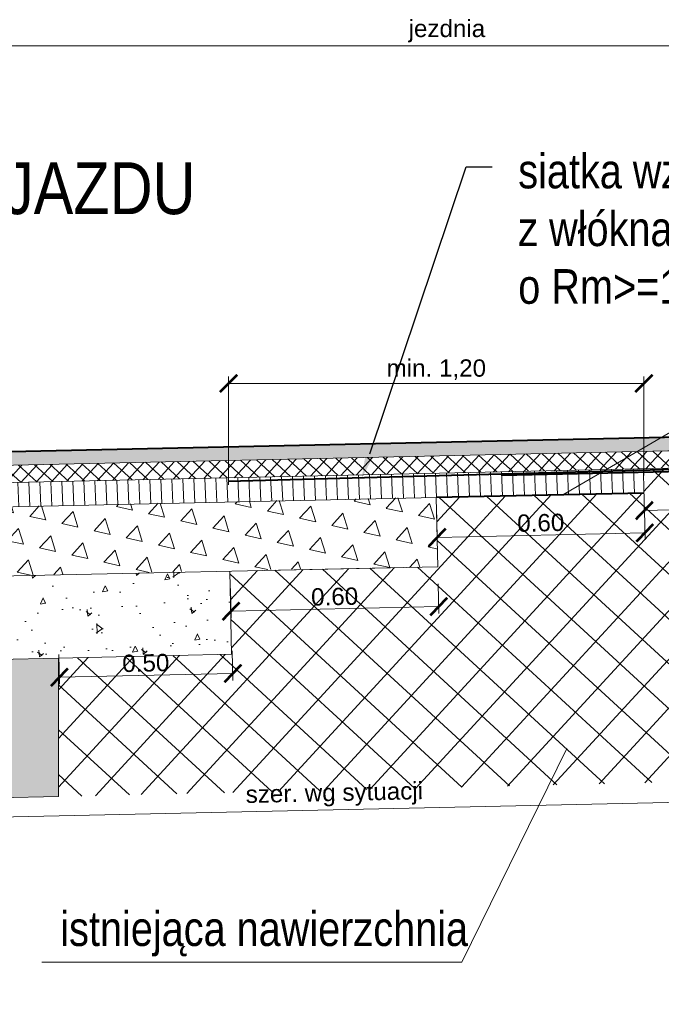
# Model space of a CAD drawing. Header units: feet. Extents: x 210.7 to 255.4, y -209.3 to -191.9.
# Tile 23 of 25: x 244.4 to 246.2, y -196.5 to -193.6. Entities that reach past the tile are written whole.
import ezdxf
from ezdxf import colors
from ezdxf.entities.mleader import LeaderData, LeaderLine
from ezdxf.math import Vec2, Vec3

# ---------------------------------------------------------------- set-up
doc = ezdxf.new("R2010")
doc.units = ezdxf.units.FT
doc.header["$MEASUREMENT"] = 0
doc.header["$PDMODE"] = 34
for name, color, linetype, lineweight in [('Kruszywo stabilizacja cem', 58, 'Continuous', 15), ('M_PRZEKROJE CZERWONE', 1, 'Continuous', 40), ('M_szczegóły_hatch', 251, 'Continuous', 9), ('M_szczegóły_projektowane', 1, 'Continuous', 15), ('Mieszanka_niezw_0_315', 44, 'Continuous', 15), ('Opis (wydruk czarny)', 7, 'Continuous', 15), ('opisy', 7, 'Continuous', 20), ('Wymiar', 7, 'Continuous', 15)]:
    doc.layers.add(name, color=color, linetype=linetype, lineweight=lineweight)
doc.styles.add('Opis_1_25', font='arial.ttf', dxfattribs={"height": 0.05})
doc.styles.get("Standard").update_dxf_attribs({"font": 'romanc.shx'})
doc.linetypes.add('ZYGZAK', pattern='A,0.0001,-0.2,[131,ltypeshp.shx,S=0.2,R=0,X=-0.2,Y=0],-0.4,[131,ltypeshp.shx,S=0.2,R=180,X=0.2,Y=0],-0.2', length=0.8001)
doc.dimstyles.new('1_25_DK$0', dxfattribs={"dimtxt": 0.05, "dimasz": 0.05, "dimexe": 0.02, "dimexo": 0.05, "dimgap": 0.01, "dimtad": 1, "dimdec": 3, "dimzin": 3, "dimdsep": 46, "dimtxsty": 'Opis_1_25', "dimblk": 'ARCHTICK', "dimcen": 0.05, "dimclrd": 256, "dimclre": 256, "dimazin": 3, "dimtfac": 1, "dimtdec": 3, "dimtofl": 0, "dimtmove": 0, "dimatfit": 3, "dimldrblk": 'ARCHTICK', "dimfxl": 1, "dimfrac": 2, "dimtolj": 1, "dimtzin": 3, "dimlwd": -1, "dimlwe": -1, "dimarcsym": 0})

# ---------------------------------------------------------------- blocks, each defined once
blk = doc.blocks.new('_ArchTick')
at = {"color": 0, "linetype": 'ByBlock', "lineweight": 0, "const_width": 0.15}
blk.add_lwpolyline([(-0.5, -0.5), (0.5, 0.5)], dxfattribs=at)
blk = doc.blocks.new('*D62')
at = {"layer": 'DEFPOINTS', "color": 0, "lineweight": 70, "transparency": 16777216}
for p in [(248.2391, -193.7242), (242.9935, -194.9263), (248.2391, -195.0312)]:
    blk.add_point(p, dxfattribs=at)
at = {"layer": 'Wymiar', "transparency": 16777216}
for p, q in [((242.9935, -194.8763), (242.9935, -193.7042)), ((248.2391, -194.9812), (248.2391, -193.7042)), ((242.9935, -193.7242), (248.2391, -193.7242))]:
    blk.add_line(p, q, dxfattribs=at)
at = {"layer": 'Wymiar', "transparency": 16777216, "xscale": 0.05, "yscale": 0.05, "zscale": 0.05, "rotation": 180}
blk.add_blockref('_ArchTick', (242.9935, -193.7242), dxfattribs=at)
at = {"layer": 'Wymiar', "transparency": 16777216, "xscale": 0.05, "yscale": 0.05, "zscale": 0.05}
blk.add_blockref('_ArchTick', (248.2391, -193.7242), dxfattribs=at)
at = {"layer": 'Wymiar', "color": 0, "transparency": 16777216, "insert": (245.6163, -193.6818), "char_height": 0.05, "attachment_point": 5, "style": 'Opis_1_25'}
blk.add_mtext('\\A1;jezdnia', dxfattribs=at)
blk = doc.blocks.new('*D61')
at = {"layer": 'DEFPOINTS', "color": 0, "lineweight": 70, "transparency": 16777216}
for p in [(246.1856, -194.7), (246.1856, -195.0162), (244.9859, -195.0424)]:
    blk.add_point(p, dxfattribs=at)
at = {"layer": 'Wymiar', "transparency": 16777216}
for p, q in [((244.9859, -194.9924), (244.9859, -194.68)), ((246.1856, -194.9662), (246.1856, -194.68)), ((244.9859, -194.7), (246.1856, -194.7))]:
    blk.add_line(p, q, dxfattribs=at)
at = {"layer": 'Wymiar', "transparency": 16777216, "xscale": 0.05, "yscale": 0.05, "zscale": 0.05, "rotation": 180}
blk.add_blockref('_ArchTick', (244.9859, -194.7), dxfattribs=at)
at = {"layer": 'Wymiar', "transparency": 16777216, "xscale": 0.05, "yscale": 0.05, "zscale": 0.05}
blk.add_blockref('_ArchTick', (246.1856, -194.7), dxfattribs=at)
at = {"layer": 'Wymiar', "color": 0, "transparency": 16777216, "insert": (245.5858, -194.66), "char_height": 0.05, "attachment_point": 5, "style": 'Opis_1_25'}
blk.add_mtext('\\A1;min. 1,20', dxfattribs=at)
blk = doc.blocks.new('*D63')
at = {"layer": 'DEFPOINTS', "color": 0, "transparency": 16777216}
for p in [(247.7372, -195.8224), (247.7385, -195.8776), (242.8448, -195.9295)]:
    blk.add_point(p, dxfattribs=at)
at = {"layer": 'Wymiar', "transparency": 16777216}
for p, q in [((242.846, -195.9847), (247.7385, -195.8776)), ((247.7383, -195.8724), (247.7389, -195.8976)), ((242.8459, -195.9795), (242.8465, -196.0047))]:
    blk.add_line(p, q, dxfattribs=at)
at = {"layer": 'Wymiar', "transparency": 16777216, "xscale": 0.05, "yscale": 0.05, "zscale": 0.05}
for p, rotation in [((247.7385, -195.8776), 1.254237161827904), ((242.846, -195.9847), 181.2542371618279)]:
    blk.add_blockref('_ArchTick', p, dxfattribs=dict(at, rotation=rotation))
at = {"layer": 'Wymiar', "color": 0, "transparency": 16777216, "insert": (245.2913, -195.8888), "char_height": 0.05, "attachment_point": 5, "rotation": 1.2542, "style": 'Opis_1_25'}
blk.add_mtext('\\A1;szer. wg sytuacji', dxfattribs=at)
blk = doc.blocks.new('*D64')
at = {"layer": 'DEFPOINTS', "color": 0, "lineweight": 70, "transparency": 16777216}
for p in [(244.4943, -195.4333), (244.9954, -195.4223), (244.998, -195.5377)]:
    blk.add_point(p, dxfattribs=at)
at = {"layer": 'Wymiar', "transparency": 16777216}
for p, q in [((244.4954, -195.4833), (244.4973, -195.5686)), ((244.9965, -195.4723), (244.9984, -195.5577)), ((244.4969, -195.5487), (244.998, -195.5377))]:
    blk.add_line(p, q, dxfattribs=at)
at = {"layer": 'Wymiar', "transparency": 16777216, "xscale": 0.05, "yscale": 0.05, "zscale": 0.05}
for p, rotation in [((244.4969, -195.5487), 181.2542371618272), ((244.998, -195.5377), 1.254237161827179)]:
    blk.add_blockref('_ArchTick', p, dxfattribs=dict(at, rotation=rotation))
at = {"layer": 'Wymiar', "color": 0, "transparency": 16777216, "insert": (244.7466, -195.5076), "char_height": 0.05, "attachment_point": 5, "rotation": 1.2542, "style": 'Opis_1_25'}
blk.add_mtext('\\A1;0.50', dxfattribs=at)
blk = doc.blocks.new('*D65')
at = {"layer": 'DEFPOINTS', "color": 0, "lineweight": 70, "transparency": 16777216}
for p in [(245.5901, -195.2293), (244.9903, -195.2424), (245.5927, -195.3446)]:
    blk.add_point(p, dxfattribs=at)
at = {"layer": 'Wymiar', "transparency": 16777216}
for p, q in [((244.9914, -195.2924), (244.9933, -195.3777)), ((245.5912, -195.2792), (245.5931, -195.3646)), ((244.9928, -195.3578), (245.5927, -195.3446))]:
    blk.add_line(p, q, dxfattribs=at)
at = {"layer": 'Wymiar', "transparency": 16777216, "xscale": 0.05, "yscale": 0.05, "zscale": 0.05}
for p, rotation in [((245.5927, -195.3446), 1.254237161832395), ((244.9928, -195.3578), 181.2542371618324)]:
    blk.add_blockref('_ArchTick', p, dxfattribs=dict(at, rotation=rotation))
at = {"layer": 'Wymiar', "color": 0, "transparency": 16777216, "insert": (245.292, -195.3157), "char_height": 0.05, "attachment_point": 5, "rotation": 1.2542, "style": 'Opis_1_25'}
blk.add_mtext('\\A1;0.60', dxfattribs=at)
blk = doc.blocks.new('*D66')
at = {"layer": 'DEFPOINTS', "color": 0, "lineweight": 70, "transparency": 16777216}
for p in [(245.5858, -195.0293), (246.1856, -195.0162), (246.1881, -195.1315)]:
    blk.add_point(p, dxfattribs=at)
at = {"layer": 'Wymiar', "transparency": 16777216}
for p, q in [((246.1867, -195.0662), (246.1886, -195.1515)), ((245.5869, -195.0793), (245.5887, -195.1647)), ((245.5883, -195.1447), (246.1881, -195.1315))]:
    blk.add_line(p, q, dxfattribs=at)
at = {"layer": 'Wymiar', "transparency": 16777216, "xscale": 0.05, "yscale": 0.05, "zscale": 0.05}
for p, rotation in [((245.5883, -195.1447), 181.2542371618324), ((246.1881, -195.1315), 1.254237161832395)]:
    blk.add_blockref('_ArchTick', p, dxfattribs=dict(at, rotation=rotation))
at = {"layer": 'Wymiar', "color": 0, "transparency": 16777216, "insert": (245.8874, -195.1026), "char_height": 0.05, "attachment_point": 5, "rotation": 1.2542, "style": 'Opis_1_25'}
blk.add_mtext('\\A1;0.60', dxfattribs=at)
blk = doc.blocks.new('*D67')
at = {"layer": 'DEFPOINTS', "color": 0, "lineweight": 70, "transparency": 16777216}
for p in [(246.1841, -194.9462), (246.8839, -194.9309), (246.8866, -195.0515)]:
    blk.add_point(p, dxfattribs=at)
at = {"layer": 'Wymiar', "transparency": 16777216}
for p, q in [((246.885, -194.9809), (246.887, -195.0715)), ((246.1852, -194.9962), (246.1872, -195.0869)), ((246.1867, -195.0669), (246.8866, -195.0515))]:
    blk.add_line(p, q, dxfattribs=at)
at = {"layer": 'Wymiar', "transparency": 16777216, "xscale": 0.05, "yscale": 0.05, "zscale": 0.05}
for p, rotation in [((246.1867, -195.0669), 181.2542371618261), ((246.8866, -195.0515), 1.254237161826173)]:
    blk.add_blockref('_ArchTick', p, dxfattribs=dict(at, rotation=rotation))
at = {"layer": 'Wymiar', "color": 0, "transparency": 16777216, "insert": (246.5359, -195.0237), "char_height": 0.05, "attachment_point": 5, "rotation": 1.2542, "style": 'Opis_1_25'}
blk.add_mtext('\\A1;0.70', dxfattribs=at)

msp = doc.modelspace()

# ---------------------------------------------------------------- hatches: boundary and pattern name
at = {"layer": 'Kruszywo stabilizacja cem'}
h = msp.add_hatch(dxfattribs=at)
h.set_pattern_fill('AR-CONC', color=256, scale=0.001, angle=45)
h.set_pattern_definition([(95, (-1420.72619, -1047.8545), (0.14009465, 0.11755338), [0.01905, -0.20955]), (40, (-1420.7262, -1047.8545), (-0.160018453, 0.110176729), [0.01524, -0.167640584]), (145.451445, (-1420.71452, -1047.84471), (-0.019923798, 0.227730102), [0.016190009, -0.178090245]), (91.1842, (-1420.76211, -1047.81859), (0.221410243, 0.161953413), [0.028575, -0.314325]), (141.635558, (-1420.74366, -1047.8051), (-0.007086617, 0.342826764), [0.024285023, -0.26713561]), (36.184151, (-1420.7621, -1047.8186), (-0.007086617, 0.342826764), [0.022859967, -0.25145973]), (66, (-1420.73517, -1047.8096), (0.179519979, 0.034895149), [0.01905, -0.20955]), (11, (-1420.73517, -1047.8096), (-0.086539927, 0.173941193), [0.01524, -0.16764]), (116.451445, (-1420.72021, -1047.8067), (0.092980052, 0.208836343), [0.016190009, -0.178089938]), (82.5, (-1420.72619, -1047.85451), (-0.057605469, 0.0619734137), [0, -0.165608, 0, -0.17018, 0, -0.168275]), (52.5, (-1420.72619, -1047.85451), (-0.0235897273, 0.1180870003), [0, -0.097028, 0, -0.161798, 0, -0.064135]), (12.5, (-1420.766244, -1047.89456), (0.099927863, 0.0918261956), [0, -0.0635, 0, -0.19812, 0, -0.26289]), (2.5, (-1420.7842, -1047.91252), (0.0867639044, 0.122722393), [0, -0.08255, 0, -0.131572, 0, -0.18669])])
h.paths.add_polyline_path([(244.9903, -195.2424), (242.998, -195.286), (242.9935, -195.4263), (242.8435, -195.4264), (242.8435, -195.5294), (244.9942, -195.4823)])
at = {"layer": 'M_szczegóły_hatch'}
h = msp.add_hatch(dxfattribs=at)
h.set_pattern_fill('NET', color=256, scale=0.03, angle=137.4)
h.set_pattern_definition([(137.4, (-1498.71803, -928.12202), (-0.064472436, -0.0701132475), []), (227.4, (-1498.71803, -928.12202), (0.0701132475, -0.064472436), [])])
h.paths.add_polyline_path([(247.7372, -195.817), (248.2805, -195.8042), (248.238, -194.8115), (247.7381, -194.8224), (247.7421, -194.9121), (246.7763, -194.9432), (246.1841, -194.9462), (246.1856, -195.0162), (245.5858, -195.0293), (245.5901, -195.2293), (244.9903, -195.2424), (244.9942, -195.4823), (244.4943, -195.4933), (244.4943, -195.8934)])
h = msp.add_hatch(color=256, dxfattribs=at)
h.dxf.hatch_style = 1
h.paths.add_polyline_path([(247.7398, -194.8621), (247.7381, -194.8224), (242.9935, -194.9263), (242.9935, -194.966)])
at = {"layer": 'M_szczegóły_hatch', "ltscale": 0.1}
h = msp.add_hatch(dxfattribs=at)
h.set_pattern_fill('NET', color=256, scale=0.01, angle=47.4)
h.set_pattern_definition([(47.4, (83.086375, -230.19334), (-0.0233710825, 0.021490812), []), (137.4, (83.086375, -230.19334), (-0.021490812, -0.0233710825), [])])
h.paths.add_polyline_path([(247.7381, -194.9122), (247.7371, -194.8622), (242.9935, -194.966), (242.9936, -195.016)])
at = {"layer": 'M_szczegóły_hatch'}
h = msp.add_hatch(dxfattribs=at)
h.set_pattern_fill('LINE', color=256, scale=0.01, angle=92.4)
h.set_pattern_definition([(92.4, (83.086375, -230.19334), (-0.03172215, -0.001329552), [])])
h.paths.add_polyline_path([(246.1861, -195.0162), (246.1836, -194.9462), (242.9936, -195.016), (242.9936, -195.0861)])
h = msp.add_hatch(dxfattribs=at)
h.set_pattern_fill('TRIANG', color=256, scale=0.01, angle=47.4)
h.set_pattern_definition([(107.4, (83.086375, -230.19334), (-0.09295607, 0.020778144), [0.047625, -0.047625]), (167.4, (83.086375, -230.19334), (-0.064472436, -0.070113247), [0.047625, -0.047625]), (47.4, (83.0399, -230.18295), (-0.028483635, 0.09089139), [0.047625, -0.047625])])
h.paths.add_polyline_path([(245.2576, -195.234), (245.5923, -195.2305), (245.5836, -195.0281), (242.9936, -195.0861), (242.998, -195.286)])
at = {"layer": 'Mieszanka_niezw_0_315', "ltscale": 10}
h = msp.add_hatch(dxfattribs=at)
h.set_pattern_fill('AR-CONC', color=256, scale=0.01, style=0)
h.set_pattern_definition([(50, (0, -0.06), (0.071726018, -0.006275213), [0.0075, -0.0825]), (355, (0, -0.06), (-0.013875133, 0.075219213), [0.006, -0.066]), (100.451444, (0.00598, -0.06052), (0.057850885, 0.068943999), [0.00637402, -0.070114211]), (46.1842, (0, -0.04), (0.106724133, -0.016551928), [0.01125, -0.12375]), (96.635635, (0.00889, -0.04138), (0.093466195, 0.09741186), [0.009561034, -0.105171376]), (351.184164, (0, -0.04), (0.093466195, 0.09741186), [0.009, -0.099]), (21, (0.01, -0.045), (0.059690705, -0.040261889), [0.0075, -0.0825]), (326, (0.01, -0.045), (0.024331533, 0.072515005), [0.006, -0.066]), (71.451445, (0.014974, -0.048355), (0.084022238, 0.032253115), [0.006374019, -0.070114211]), (37.5, (0, -0.06), (0.0012159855, 0.0332893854), [0, -0.0652, 0, -0.067, 0, -0.06625]), (7.5, (0, -0.06), (0.0263069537, 0.039441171), [0, -0.0382, 0, -0.0637, 0, -0.02525]), (327.5, (-0.0223, -0.06), (0.0533822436, -0.0022554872), [0, -0.025, 0, -0.078, 0, -0.1035]), (317.5, (-0.0323, -0.06), (0.058318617, 0.010010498), [0, -0.0325, 0, -0.0518, 0, -0.0735])])
h.paths.add_polyline_path([(244.4943, -195.4933), (242.8435, -195.5294), (242.8435, -195.9295), (243.9933, -195.9044), (244.4943, -195.8934)])

# ---------------------------------------------------------------- linework, layer by layer
at = {"layer": 'M_PRZEKROJE CZERWONE'}
msp.add_lwpolyline([(242.9935, -194.9263), (247.7381, -194.8224)], dxfattribs=at)
at = {"layer": 'M_PRZEKROJE CZERWONE', "color": 204, "linetype": 'ZYGZAK', "ltscale": 0.1}
for points in [[(247.7423, -194.9221), (245.7748, -194.9659)], [(246.1856, -195.0165), (245.5858, -195.0293)]]:
    msp.add_lwpolyline(points, dxfattribs=at)
at = {"layer": 'M_PRZEKROJE CZERWONE', "color": 94, "linetype": 'ZYGZAK', "ltscale": 0.1}
msp.add_lwpolyline([(244.9846, -194.9818), (246.8839, -194.9309)], dxfattribs=at)
at = {"layer": 'M_szczegóły_projektowane'}
for p, q in [((242.9936, -194.966), (247.7398, -194.8621)), ((242.9936, -195.016), (247.7421, -194.9121)), ((242.9936, -195.0861), (245.5858, -195.0293)), ((242.998, -195.286), (245.4902, -195.2314)), ((242.8435, -195.5294), (244.4943, -195.4933)), ((242.8435, -195.9295), (244.4943, -195.8934))]:
    msp.add_line(p, q, dxfattribs=at)
for points in [[(245.5858, -195.0293), (246.1856, -195.0162), (246.1841, -194.9462)], [(245.0903, -195.2402), (245.5901, -195.2293), (245.5858, -195.0293)], [(244.4943, -195.4933), (244.9942, -195.4823), (244.989, -195.2424)], [(244.4943, -195.8934), (244.4943, -195.4933)]]:
    msp.add_lwpolyline(points, dxfattribs=at)
at = {"layer": 'Opis (wydruk czarny)'}
for points in [[(245.6591, -196.3716), (245.9628, -195.754)], [(245.6591, -196.3716), (244.4459, -196.3716)]]:
    msp.add_lwpolyline(points, dxfattribs=at)
at = {"layer": 'opisy'}
msp.add_lwpolyline([(246.5551, -194.6706), (245.9514, -195.0215)], dxfattribs=at)

# ---------------------------------------------------------------- texts
at = {"layer": 'opisy', "insert": (244.4996, -196.225), "char_height": 0.1, "attachment_point": 1}
msp.add_mtext_dynamic_manual_height_columns('{\\fArial Narrow|b0|i0|c238|p34;istniejąca nawierzchnia}', width=1.467009, gutter_width=2.5, heights=[0], dxfattribs=at)
at = {"layer": 'Wymiar', "insert": (243.277, -194.0608), "char_height": 0.15, "width": 4.667566, "attachment_point": 2}
msp.add_mtext('{\\fArial Narrow|b0|i0|c0|p34;SZCZEGÓŁ \\fArial Narrow|b0|i0|c238|p34;ROZWIĄZANIA PRZEJAZDU }', dxfattribs=at)

# ---------------------------------------------------------------- dimensions: what is measured, and where the dimension line sits
at = {"layer": 'Wymiar'}
for base, p1, p2, text, picture, middle in [((248.2391, -193.7242), (242.9935, -194.9263), (248.2391, -195.0312), 'jezdnia', '*D62', (245.6163, -193.6818)), ((246.1856, -194.7), (244.9859, -195.0424), (246.1856, -195.0162), 'min. 1,20', '*D61', (245.5858, -194.66))]:
    dim = msp.add_linear_dim(base=base, p1=p1, p2=p2, text=text, dimstyle='1_25_DK$0', override={"dimdec": 2}, dxfattribs=at)
    dim.commit()
    dim.dimension.update_dxf_attribs({"geometry": picture, "text_midpoint": middle})
for p1, p2, distance, picture, middle in [((246.1841, -194.9462), (246.8839, -194.9309), -0.1207, '*D67', (246.5359, -195.0237)), ((245.5858, -195.0293), (246.1856, -195.0162), -0.1154, '*D66', (245.8874, -195.1026)), ((244.9903, -195.2424), (245.5901, -195.2293), -0.1154, '*D65', (245.292, -195.3157)), ((244.4943, -195.4333), (244.9954, -195.4223), -0.1154, '*D64', (244.7466, -195.5076))]:
    dim = msp.add_aligned_dim(p1=p1, p2=p2, distance=distance, dimstyle='1_25_DK$0', override={"dimdec": 2}, dxfattribs=at)
    dim.commit()
    dim.dimension.update_dxf_attribs({"geometry": picture, "text_midpoint": middle})
dim = msp.add_aligned_dim(p1=(242.8448, -195.9295), p2=(247.7372, -195.8224), distance=-0.0552, text='szer. wg sytuacji', dimstyle='1_25_DK$0', override={"dimdec": 2}, dxfattribs=at)
dim.commit()
dim.dimension.update_dxf_attribs({"geometry": '*D63', "text_midpoint": (245.2913, -195.8888)})

# ---------------------------------------------------------------- leaders
at = {"layer": 'Opis (wydruk czarny)'}
ml = msp.add_multileader_mtext('Standard', dxfattribs=at)
ml.set_content('{\\fArial Narrow|b0|i0|c238|p34;\\H1.3333x;siatka wzmacniająca \\Pz włókna szklanego\\Po Rm>=100kN/m\\P\\Fsimplex|c0;\\H0.75x; }', color=256)
ml.set_leader_properties()
ml.build(insert=Vec2(0, 0))
ml.multileader.update_dxf_attribs({"dogleg_length": 0.1, "arrow_head_size": 0.075})
ctx = ml.context
ctx.base_point, ctx.char_height, ctx.arrow_head_size, ctx.landing_gap_size, ctx.plane_origin = Vec3(245.7474, -194.0738), 0.075, 0.075, 0.075, Vec3(244.6367, -195.6329)
notes = []
notes.append((ctx, [(1, (1, 1, 0), (245.6724, -194.0738), (1, 0), 0.075, [(0, [(245.3702, -194.974)], 0, [])])]))
ctx.mtext.insert, ctx.mtext.flow_direction = Vec3(245.8224, -194.0363), 5
for ctx, leaders in notes:
    for number, flags, end, landing, length, lines in leaders:
        leader = LeaderData()
        leader.index, (leader.has_last_leader_line, leader.has_dogleg_vector, leader.attachment_direction) = number, flags
        leader.last_leader_point, leader.dogleg_vector, leader.dogleg_length = Vec3(end), Vec3(landing), length
        for number, points, colour, breaks in lines:
            line = LeaderLine()
            line.index, line.vertices, line.color, line.breaks = number, Vec3.list(points), colors.encode_raw_color(colour), breaks
            leader.lines.append(line)
        ctx.leaders.append(leader)

doc.saveas('drawing.dxf')
